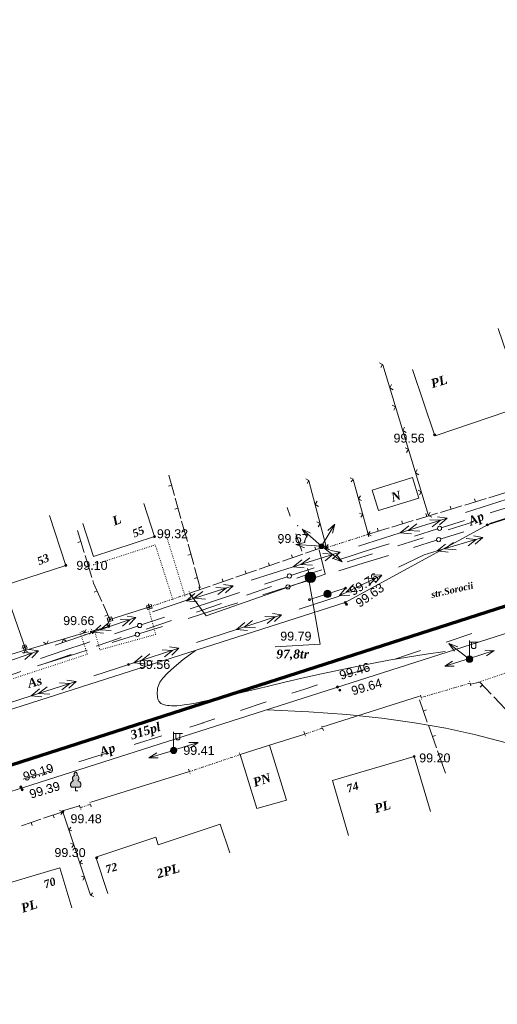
# Model space of a CAD drawing. Header units: millimetres. Extents: x 9396 to 25236, y 15106 to 31102.
# Tile 77 of 256: x 10657 to 10747, y 16595 to 16782. Entities that reach past the tile are written whole.
import ezdxf
from ezdxf.enums import TextEntityAlignment as Align

# ---------------------------------------------------------------- set-up
doc = ezdxf.new("R2010")
doc.units = ezdxf.units.MM
for name, pattern in [('DIVIDE', [1.25, 0.5, -0.25, 0, -0.25, 0, -0.25]), ('DOT', [0.25, 0, -0.25]), ('HIDDEN', [0.375, 0.25, -0.125])]:
    doc.linetypes.add(name, pattern=pattern)
for name, color, linetype, lineweight, true_color in [('1001010', 7, 'Continuous', 9, 0x000000), ('10010110', 7, 'Continuous', 20, 0xa25100), ('1060000', 7, 'Continuous', 9, 0x000000), ('1070000', 7, 'DOT', 9, 0x000000), ('2030003', 7, 'Continuous', 9, 0x000000), ('2030012', 7, 'Continuous', 9, 0x000000), ('2030023', 7, 'Continuous', 9, 0x000000), ('21100200', 7, 'HIDDEN', 0, 0x800080), ('3000105', 7, 'DIVIDE', 9, 0x000000), ('3000113', 7, 'Continuous', 9, 0x000000), ('3000130', 7, 'Continuous', 9, 0x000000), ('3000220', 7, 'Continuous', 9, 0x000000), ('3000260', 7, 'Continuous', 9, 0x000000), ('4000210', 7, 'Continuous', 9, 0x000000), ('5010210', 7, 'Continuous', 20, 0x008000), ('5010420', 7, 'Continuous', 9, 0x000000), ('6011210', 1, 'Continuous', 9, 0xff0000), ('6011300', 1, 'Continuous', 20, 0xff0000), ('9010110', 7, 'Continuous', 9, 0x000000), ('9010120', 7, 'Continuous', 20, 0x000000)]:
    doc.layers.add(name, color=color, linetype=linetype, lineweight=lineweight, true_color=true_color)
doc.layers.add('Канализация', color=1, linetype='Continuous', lineweight=70)
doc.styles.add('1', font='timesbi.ttf', dxfattribs={"height": 0.00127})
doc.styles.add('10', font='timesbi.ttf', dxfattribs={"height": 0.001481})
doc.styles.add('12', font='timesbi.ttf', dxfattribs={"height": 0.001693})
doc.styles.add('2', font='timesbi.ttf', dxfattribs={"height": 0.001693})
doc.styles.add('3', font='timesbi.ttf', dxfattribs={"height": 0.001693})
doc.styles.add('9', font='timesbi.ttf', dxfattribs={"height": 0.001693})
doc.styles.add('F2', font='arial.ttf', dxfattribs={"height": 0.001693})

# ---------------------------------------------------------------- blocks, each defined once
blk = doc.blocks.new('SYMBOL21100200')
at = {"true_color": 0x800080}
h = blk.add_hatch(color=216, dxfattribs=at)
edge = h.paths.add_edge_path()
edge.add_arc((0, 0), 0.1, 0, 360)
at = {"color": 216, "linetype": 'Continuous', "lineweight": 0, "true_color": 0x800080}
blk.add_circle((0, 0), 0.1, dxfattribs=at)
blk = doc.blocks.new('SYMBOL2030003')
at = {"true_color": 0xffffff}
h = blk.add_hatch(color=7, dxfattribs=at)
edge = h.paths.add_edge_path()
edge.add_arc((0, 0), 0.3, 0, 360)
at = {"true_color": 0x000000}
h = blk.add_hatch(color=18, dxfattribs=at)
edge = h.paths.add_edge_path()
edge.add_arc((0, 0), 0.1, 0, 360)
at = {"color": 18, "linetype": 'Continuous', "lineweight": 0, "true_color": 0x000000, "flags": 128}
for points in [[(0, 0.3), (0, 1.75)], [(0, 1.6), (0.85, 1.6)], [(0.2, 1.6), (0.2, 1.1), (0.3, 1), (0.5, 1), (0.6, 1.1), (0.6, 1.6)]]:
    blk.add_lwpolyline(points, dxfattribs=at)
at = {"color": 18, "linetype": 'Continuous', "lineweight": 0, "true_color": 0x000000}
for radius in [0.3, 0.1]:
    blk.add_circle((0, 0), radius, dxfattribs=at)
blk = doc.blocks.new('SYMBOL4000210')
at = {"true_color": 0xffffff}
blk.add_hatch(color=7, dxfattribs=at).paths.add_polyline_path([(0.05, 1.75), (-0.05, 1.75), (-0.15, 1.65), (-0.15, 1.55), (-0.1, 1.45), (-0.15, 1.45), (-0.25, 1.35), (-0.3, 1.25), (-0.3, 1.1), (-0.25, 1), (-0.2, 0.95), (-0.3, 0.9), (-0.35, 0.85), (-0.4, 0.8), (-0.5, 0.65), (-0.5, 0.5), (-0.4, 0.35), (-0.3, 0.35), (-0.1, 0.35), (0, 0.35), (0.15, 0.35), (0.4, 0.35), (0.45, 0.4), (0.5, 0.5), (0.5, 0.7), (0.4, 0.85), (0.2, 0.95), (0.25, 1), (0.3, 1.1), (0.3, 1.3), (0.25, 1.4), (0.1, 1.45), (0.15, 1.55), (0.15, 1.65)])
at = {"color": 18, "linetype": 'Continuous', "lineweight": 0, "true_color": 0x000000, "flags": 128}
blk.add_lwpolyline([(0.05, 1.75), (-0.05, 1.75), (-0.15, 1.65), (-0.15, 1.55), (-0.1, 1.45), (-0.15, 1.45), (-0.25, 1.35), (-0.3, 1.25), (-0.3, 1.1), (-0.25, 1), (-0.2, 0.95), (-0.3, 0.9), (-0.35, 0.85), (-0.4, 0.8), (-0.5, 0.65), (-0.5, 0.5), (-0.4, 0.35), (-0.3, 0.35), (-0.1, 0.35), (0, 0.35), (0.15, 0.35), (0.4, 0.35), (0.45, 0.4), (0.5, 0.5), (0.5, 0.7), (0.4, 0.85), (0.2, 0.95), (0.25, 1), (0.3, 1.1), (0.3, 1.3), (0.25, 1.4), (0.1, 1.45), (0.15, 1.55), (0.15, 1.65), (0.05, 1.75)], close=True, dxfattribs=at)
blk.add_lwpolyline([(0, 0.35), (0, 0), (0.2, 0)], dxfattribs=at)
blk = doc.blocks.new('SYMBOL2030012')
at = {"true_color": 0xffffff}
h = blk.add_hatch(color=7, dxfattribs=at)
edge = h.paths.add_edge_path()
edge.add_arc((0, 0), 0.225, 0, 360)
at = {"true_color": 0x000000}
h = blk.add_hatch(color=18, dxfattribs=at)
edge = h.paths.add_edge_path()
edge.add_arc((0, 0), 0.05, 0, 360)
at = {"color": 18, "linetype": 'Continuous', "lineweight": 0, "true_color": 0x000000}
for radius in [0.225, 0.05]:
    blk.add_circle((0, 0), radius, dxfattribs=at)
blk = doc.blocks.new('SYMBOL5010420')
at = {"true_color": 0xffffff}
h = blk.add_hatch(color=7, dxfattribs=at)
edge = h.paths.add_edge_path()
edge.add_arc((0, 0), 0.5, 0, 360)
at = {"color": 18, "linetype": 'Continuous', "lineweight": 9, "true_color": 0x000000, "flags": 128}
blk.add_lwpolyline([(-0.5, 0), (0.5, 0)], dxfattribs=at)
at = {"color": 18, "linetype": 'Continuous', "lineweight": 9, "true_color": 0x000000}
blk.add_circle((0, 0), 0.5, dxfattribs=at)
blk = doc.blocks.new('SYMBOL2030023')
at = {"true_color": 0xffffff}
h = blk.add_hatch(color=7, dxfattribs=at)
edge = h.paths.add_edge_path()
edge.add_arc((0, 0), 0.35, 0, 360)
at = {"color": 18, "linetype": 'Continuous', "lineweight": 0, "true_color": 0x000000}
blk.add_circle((0, 0), 0.35, dxfattribs=at)

msp = doc.modelspace()

# ---------------------------------------------------------------- linework, layer by layer
at = {"layer": '1001010', "color": 253}
for p, q in [((10731.43, 16715.32, 115.76), (10735.6, 16702.97, 115.76)), ((10670.98, 16679.97, 135.92), (10668.96, 16686.21, 157.92)), ((10707.52, 16633.83, 166.64), (10704.28, 16644.23, 166.64)), ((10719.29, 16627.13, 132.89), (10716.25, 16637.54, 132.89)), ((10666.87, 16613.45, 180.29), (10664.6, 16621.01, 180.29))]:
    msp.add_line(p, q, dxfattribs=at)
for points in [[(10735.67, 16702.77, 114.4), (10752.64, 16708.5, 153.92), (10747.63, 16723.09, 108.54)], [(10731.39, 16694.87, 153.08), (10723.73, 16692.53, 181.11), (10724.93, 16688.62, 181.11)], [(10724.93, 16688.62, 181.11), (10732.58, 16690.97, 168.35), (10731.39, 16694.87, 153.08)], [(10680.51, 16689.95, 125.08), (10682.53, 16683.71, 135.92), (10670.98, 16679.97, 135.92)], [(10639.4, 16669.74, 183.13), (10665.71, 16678.26, 135.92), (10662.64, 16687.73, 135.92)], [(10704.28, 16644.23, 166.64), (10698.73, 16642.44, 167.32), (10701.91, 16632.21, 166.64), (10707.52, 16633.83, 166.64)], [(10716.25, 16637.54, 132.89), (10731.73, 16642.07, 138.08), (10734.78, 16631.65, 148.22)], [(10696.81, 16623.83, 150.6), (10694.99, 16629.29, 150.6), (10683.23, 16625.38, 150.6), (10682.76, 16626.78, 150.6), (10671.39, 16622.99, 150.6), (10673.67, 16616.13, 150.6)], [(10664.6, 16621.01, 180.29), (10650.34, 16616.75, 180.29), (10652.61, 16609.18, 180.29)]]:
    msp.add_polyline3d(points, dxfattribs=at)
at = {"layer": '10010110'}
for points in [[(10737.57, 16661.95, 117.73), (10734.01, 16661.46, 132.02), (10730.44, 16660.9, 142.59), (10726.89, 16660.29, 149.92), (10723.37, 16659.63, 154.51), (10719.92, 16658.95, 156.84), (10716.55, 16658.24, 157.41), (10713.29, 16657.53, 156.7), (10710.17, 16656.82, 155.21), (10707.19, 16656.13, 153.34), (10704.39, 16655.47, 151.19), (10701.76, 16654.84, 148.79), (10699.31, 16654.26, 146.14), (10697.07, 16653.72, 143.27), (10695.03, 16653.23, 140.2), (10693.21, 16652.81, 136.93), (10691.62, 16652.46, 133.5), (10690.26, 16652.19, 129.92), (10689.12, 16651.98, 126.24), (10688.17, 16651.84, 122.53), (10687.37, 16651.75, 118.85), (10686.72, 16651.7, 115.24), (10686.18, 16651.68, 111.78), (10685.73, 16651.69, 108.51), (10685.34, 16651.72, 105.5), (10685, 16651.76, 102.79), (10684.68, 16651.8, 100.4), (10684.41, 16651.86, 98.34), (10684.16, 16651.93, 96.6), (10683.94, 16652.02, 95.18), (10683.75, 16652.13, 94.1), (10683.59, 16652.26, 93.35), (10683.45, 16652.41, 92.94), (10683.33, 16652.58, 92.86), (10683.23, 16652.78, 93.09), (10683.16, 16653.01, 93.58), (10683.1, 16653.26, 94.31), (10683.06, 16653.55, 95.23), (10683.05, 16653.86, 96.32), (10683.05, 16654.21, 97.53), (10683.06, 16654.6, 98.83), (10683.11, 16655.03, 100.33), (10683.25, 16655.53, 102.69), (10683.56, 16656.14, 106.73), (10684.11, 16656.9, 113.25), (10684.98, 16657.84, 123.08), (10686.25, 16659.01, 137.02), (10687.98, 16660.44, 155.88), (10690.26, 16662.16, 180.47)], [(10754.6, 16643.03, 174.84), (10748.97, 16644.72, 172.12), (10743.38, 16646.18, 170.35), (10737.7, 16647.43, 169.21), (10731.81, 16648.47, 168.38), (10725.6, 16649.33, 167.55), (10718.95, 16650.02, 166.38), (10711.74, 16650.56, 164.56), (10703.86, 16650.94, 161.76)]]:
    msp.add_polyline3d(points, dxfattribs=at)
at = {"layer": '1060000', "color": 253}
for p, q in [((10657.72, 16636.24, 198.08), (10769.24, 16671.85, 198.08)), ((10718.66, 16671.24, 197.05), (10644.4, 16647.5, 199.26)), ((10578.99, 16611.08, 188.2), (10657.72, 16636.24, 198.08))]:
    msp.add_line(p, q, dxfattribs=at)
for points in [[(10718.66, 16671.24, 199.52), (10745.58, 16685.92, 201.8), (10774.39, 16695, 201.48), (10786, 16696.36, 199.98), (10802.93, 16698, 200.8)], [(10713.74, 16681.18, 199.4), (10714.84, 16676.61, 197.75), (10692.31, 16668.74, 184.64), (10689.18, 16672.98, 179.46)], [(10711.75, 16675.53, 195.96), (10713.92, 16663.33, 170.01), (10705.37, 16662.83, 127.6)]]:
    msp.add_polyline3d(points, dxfattribs=at)
at = {"layer": '1070000', "color": 253}
for p, q in [((10688.29, 16672.46, 160.76), (10684.55, 16684.6, 130.47)), ((10743.51, 16656.01, 173.44), (10772.57, 16665.83, 199.38))]:
    msp.add_line(p, q, dxfattribs=at)
for points in [[(10685.99, 16671.82, 147.68), (10682.66, 16682.14, 139.23), (10670.66, 16678.27, 141.2)], [(10671.14, 16665.96, 167.78), (10672.17, 16662.26, 182.8), (10682.75, 16665.19, 182.8), (10681.35, 16670.26, 182.8)], [(10668.42, 16665.56, 192.55), (10669.8, 16661.44, 191.2), (10643.84, 16652.92, 173.05), (10640.16, 16656.44, 173.05)]]:
    msp.add_polyline3d(points, dxfattribs=at)
at = {"layer": '3000105', "color": 253}
for p, q in [((10723.15, 16683.66, 200.16), (10722.81, 16684.71, 200.16)), ((10715.08, 16681.6, 199.34), (10723, 16684.14, 200.98)), ((10714.93, 16682.07, 200.16), (10715.26, 16681.03, 200.16)), ((10689.34, 16672.51, 166.61), (10688.99, 16673.55, 166.61)), ((10681.53, 16670.38, 166.33), (10689.18, 16672.98, 166.88)), ((10681.37, 16670.85, 166.61), (10681.73, 16669.81, 166.61)), ((10669.15, 16665.96, 167.22), (10669.42, 16664.9, 167.22)), ((10670.75, 16665.33, 167.22), (10670.48, 16666.4, 167.22)), ((10669.27, 16665.48, 174.23), (10670.63, 16665.82, 160.21)), ((10742.3, 16655.95, 200.16), (10733.04, 16653.24, 168.08)), ((10742.44, 16655.47, 184.12), (10742.13, 16656.53, 184.12)), ((10732.9, 16653.72, 184.12), (10733.21, 16652.66, 184.12)), ((10711.01, 16646.31, 168.56), (10714.37, 16647.47, 168.56)), ((10714.53, 16647, 168.56), (10714.17, 16648.04, 168.56)), ((10710.84, 16646.78, 168.56), (10711.2, 16645.74, 168.56)), ((10698.73, 16642.44, 167.32), (10689.14, 16639.21, 168.55)), ((10698.89, 16641.96, 167.94), (10698.54, 16643, 167.94)), ((10688.98, 16639.68, 167.94), (10689.34, 16638.64, 167.94)), ((10668.31, 16632.86, 156.53), (10668.65, 16631.82, 156.53)), ((10668.46, 16632.39, 156.53), (10670.39, 16633.02, 156.53)), ((10670.55, 16632.54, 156.53), (10670.21, 16633.59, 156.53))]:
    msp.add_line(p, q, dxfattribs=at)
at = {"layer": '3000113', "color": 253}
for p, q in [((10732.7, 16653.49, 168.08), (10714.2, 16647.64, 168.08)), ((10711.01, 16646.31, 168.56), (10704.28, 16644.23, 166.64)), ((10689.14, 16639.21, 50.18), (10670.47, 16633.44, 166.98)), ((10668.28, 16632.72, 189.72), (10665.09, 16631.82, 108.58))]:
    msp.add_line(p, q, dxfattribs=at)
at = {"layer": '3000130', "color": 253}
for p, q in [((10674.06, 16668.04, 173.95), (10681.81, 16670.46, 160.89)), ((10681.37, 16670.96, 167.42), (10681.45, 16670.72, 167.42)), ((10673.88, 16668.61, 167.42), (10673.95, 16668.37, 167.42)), ((10657.38, 16662.59, 173.05), (10657.62, 16662.67, 173.05))]:
    msp.add_line(p, q, dxfattribs=at)
msp.add_polyline3d([(10641.01, 16656.95, 173.05), (10658.13, 16662.26, 173.05), (10653.91, 16674.43, 173.05)], dxfattribs=at)
for points in [[(10681.22, 16669.92, 167.42), (10682.09, 16670.19, 167.42), (10681.89, 16670.86, 167.42), (10681.01, 16670.59, 167.42), (10681.22, 16669.92, 167.42)], [(10681.55, 16670.27, 167.42), (10681.61, 16670.29, 167.42), (10681.65, 16670.33, 167.42), (10681.67, 16670.39, 167.42), (10681.65, 16670.45, 167.42), (10681.61, 16670.49, 167.42), (10681.55, 16670.51, 167.42), (10681.49, 16670.49, 167.42), (10681.45, 16670.45, 167.42), (10681.44, 16670.39, 167.42), (10681.45, 16670.33, 167.42), (10681.49, 16670.29, 167.42), (10681.55, 16670.27, 167.42)], [(10673.72, 16667.57, 167.42), (10674.6, 16667.84, 167.42), (10674.39, 16668.51, 167.42), (10673.52, 16668.24, 167.42), (10673.72, 16667.57, 167.42)], [(10674.06, 16667.92, 167.42), (10674.12, 16667.94, 167.42), (10674.16, 16667.98, 167.42), (10674.17, 16668.04, 167.42), (10674.16, 16668.1, 167.42), (10674.12, 16668.14, 167.42), (10674.06, 16668.16, 167.42), (10674, 16668.14, 167.42), (10673.96, 16668.1, 167.42), (10673.94, 16668.04, 167.42), (10673.96, 16667.98, 167.42), (10674, 16667.94, 167.42), (10674.06, 16667.92, 167.42)], [(10658.4, 16662.56, 173.05), (10658.16, 16663.24, 173.05), (10657.5, 16663.01, 173.05), (10657.74, 16662.33, 173.05), (10658.4, 16662.56, 173.05)], [(10657.95, 16662.68, 173.05), (10658, 16662.7, 173.05), (10658.04, 16662.73, 173.05), (10658.05, 16662.78, 173.05), (10658.04, 16662.83, 173.05), (10658, 16662.87, 173.05), (10657.95, 16662.88, 173.05), (10657.9, 16662.87, 173.05), (10657.86, 16662.83, 173.05), (10657.85, 16662.78, 173.05), (10657.86, 16662.73, 173.05), (10657.9, 16662.7, 173.05), (10657.95, 16662.68, 173.05)]]:
    msp.add_polyline3d(points, close=True, dxfattribs=at)
at = {"layer": '3000220', "color": 253}
for p, q in [((10686.29, 16691.52, 155.15), (10685.21, 16695.36, 155.15)), ((10685.75, 16693.44, 155.15), (10685.17, 16693.28, 155.15)), ((10745.89, 16691.07, 193.82), (10749.93, 16692.29, 193.82)), ((10687.51, 16687.15, 155.15), (10686.43, 16690.99, 155.15)), ((10741.29, 16689.68, 193.82), (10745.34, 16690.9, 193.82)), ((10743.31, 16690.29, 193.82), (10743.14, 16690.86, 193.82)), ((10686.97, 16689.07, 155.15), (10686.4, 16688.91, 155.15)), ((10736.69, 16688.29, 193.82), (10740.74, 16689.51, 193.82)), ((10738.71, 16688.9, 193.82), (10738.54, 16689.47, 193.82)), ((10688.74, 16682.78, 155.15), (10687.66, 16686.62, 155.15)), ((10727.5, 16685.5, 193.82), (10731.54, 16686.73, 193.82)), ((10729.52, 16686.12, 193.82), (10729.35, 16686.69, 193.82)), ((10732.09, 16686.9, 193.82), (10736.14, 16688.12, 193.82)), ((10734.12, 16687.51, 193.82), (10733.94, 16688.08, 193.82)), ((10669.22, 16680.69, 160.89), (10667.96, 16684.84, 160.89)), ((10688.2, 16684.7, 155.15), (10687.62, 16684.54, 155.15)), ((10722.9, 16684.11, 193.82), (10726.95, 16685.34, 193.82)), ((10724.92, 16684.73, 193.82), (10724.75, 16685.3, 193.82)), ((10668.59, 16682.76, 160.89), (10668.02, 16682.59, 160.89)), ((10689.97, 16678.41, 155.15), (10688.89, 16682.25, 155.15)), ((10711.14, 16680.56, 182.3), (10715, 16681.9, 182.3)), ((10713.07, 16681.23, 182.3), (10712.87, 16681.8, 182.3)), ((10670.64, 16675.98, 160.89), (10669.39, 16680.12, 160.89)), ((10689.43, 16680.33, 155.15), (10688.85, 16680.17, 155.15)), ((10706.75, 16679.05, 182.3), (10710.61, 16680.38, 182.3)), ((10708.68, 16679.71, 182.3), (10708.48, 16680.28, 182.3)), ((10670.01, 16678.05, 160.89), (10669.44, 16677.88, 160.89)), ((10691.19, 16674.04, 155.15), (10690.11, 16677.88, 155.15)), ((10697.96, 16676.02, 182.3), (10701.83, 16677.35, 182.3)), ((10699.9, 16676.68, 182.3), (10699.7, 16677.25, 182.3)), ((10702.36, 16677.53, 182.3), (10706.22, 16678.86, 182.3)), ((10704.29, 16678.2, 182.3), (10704.09, 16678.76, 182.3)), ((10690.65, 16675.96, 155.15), (10690.08, 16675.8, 155.15)), ((10693.57, 16674.5, 182.3), (10697.44, 16675.83, 182.3)), ((10695.51, 16675.17, 182.3), (10695.31, 16675.73, 182.3)), ((10671.64, 16673.41, 160.89), (10671.09, 16673.16, 160.89)), ((10689.18, 16672.98, 182.3), (10693.05, 16674.32, 182.3)), ((10691.11, 16673.65, 182.3), (10690.92, 16674.22, 182.3)), ((10673.66, 16668.92, 160.89), (10673.11, 16668.67, 160.89)), ((10744.65, 16655.64, 168.08), (10744.21, 16655.23, 168.08)), ((10750.15, 16649.82, 168.08), (10746.79, 16653.38, 168.08)), ((10732.71, 16652.81, 168.08), (10734.21, 16648.56, 168.08)), ((10733.46, 16650.69, 168.08), (10734.03, 16650.89, 168.08)), ((10734.42, 16647.98, 168.08), (10735.92, 16643.73, 168.08)), ((10735.17, 16645.85, 168.08), (10735.74, 16646.05, 168.08)), ((10736.13, 16643.15, 168.08), (10737.63, 16638.9, 168.08)), ((10736.88, 16641.02, 168.08), (10737.44, 16641.22, 168.08)), ((10665.13, 16631.62, 180.29), (10661.48, 16630.39, 180.29)), ((10663.31, 16631, 180.29), (10663.5, 16630.44, 180.29)), ((10660.98, 16630.22, 180.29), (10657.32, 16628.98, 180.29)), ((10659.15, 16629.6, 180.29), (10659.34, 16629.03, 180.29))]:
    msp.add_line(p, q, dxfattribs=at)
for points in [[(10672.53, 16671.43, 160.89), (10670.97, 16674.89, 160.89), (10670.81, 16675.41, 160.89)], [(10673.6, 16666.93, 160.89), (10674.06, 16668.04, 160.89), (10672.77, 16670.89, 160.89)], [(10746.33, 16653.86, 168.08), (10744.16, 16656.16, 168.08), (10742.47, 16655.79, 168.08)]]:
    msp.add_polyline3d(points, dxfattribs=at)
at = {"layer": '3000260', "color": 253}
for p, q in [((10734.42, 16687.71, 69.78), (10725.76, 16716.25, 69.78)), ((10715.08, 16681.6, 199.34), (10711.79, 16694.28, 129.44)), ((10723, 16684.14, 200.98), (10720.17, 16694.53, 163.3)), ((10673.88, 16666.72, 160.21), (10670.63, 16665.82, 160.21)), ((10669.27, 16665.48, 160.21), (10658.11, 16662.18, 160.21)), ((10665.14, 16631.62, 157.32), (10670.42, 16615.81, 198.6))]:
    msp.add_line(p, q, dxfattribs=at)
for points in [[(10725.41, 16715.7, 69.78), (10725.74, 16716.31, 69.78), (10725.13, 16716.61, 69.78)], [(10727.73, 16711.47, 69.78), (10727.1, 16711.84, 69.78), (10727.43, 16712.48, 69.78)], [(10727.84, 16707.67, 69.78), (10728.18, 16708.27, 69.78), (10727.57, 16708.57, 69.78)], [(10730.17, 16703.43, 69.78), (10729.54, 16703.8, 69.78), (10729.87, 16704.44, 69.78)], [(10730.28, 16699.63, 69.78), (10730.62, 16700.24, 69.78), (10730.01, 16700.53, 69.78)], [(10732.61, 16695.4, 69.78), (10731.98, 16695.76, 69.78), (10732.31, 16696.4, 69.78)], [(10711.42, 16693.74, 164.39), (10711.78, 16694.33, 164.39), (10711.18, 16694.66, 164.39)], [(10719.77, 16694.08, 182.14), (10720.15, 16694.6, 182.14), (10719.56, 16694.84, 182.14)], [(10732.72, 16691.59, 69.78), (10733.06, 16692.2, 69.78), (10732.45, 16692.49, 69.78)], [(10713.58, 16689.39, 164.39), (10712.96, 16689.79, 164.39), (10713.31, 16690.41, 164.39)], [(10721.76, 16690.57, 182.14), (10721.16, 16690.86, 182.14), (10721.53, 16691.41, 182.14)], [(10735.05, 16687.36, 69.78), (10734.42, 16687.73, 69.78), (10734.75, 16688.36, 69.78)], [(10713.53, 16685.56, 164.39), (10713.9, 16686.16, 164.39), (10713.3, 16686.48, 164.39)], [(10721.6, 16687.37, 182.14), (10721.98, 16687.88, 182.14), (10721.39, 16688.12, 182.14)], [(10723.59, 16683.85, 182.14), (10722.99, 16684.15, 182.14), (10723.37, 16684.69, 182.14)], [(10715.69, 16681.22, 164.39), (10715.07, 16681.61, 164.39), (10715.43, 16682.24, 164.39)], [(10669.58, 16666.09, 160.21), (10669.26, 16665.48, 160.21), (10668.68, 16665.83, 160.21)], [(10674.12, 16667.31, 160.21), (10673.87, 16666.72, 160.21), (10673.36, 16667.1, 160.21)], [(10665.81, 16663.94, 160.21), (10665.25, 16664.29, 160.21), (10665, 16663.7, 160.21)], [(10670.97, 16665.4, 160.21), (10670.49, 16665.79, 160.21), (10670.29, 16665.21, 160.21)], [(10662.37, 16663.97, 160.21), (10662.05, 16663.35, 160.21), (10661.47, 16663.7, 160.21)], [(10658.6, 16661.81, 160.21), (10658.04, 16662.17, 160.21), (10657.79, 16661.57, 160.21)], [(10664.53, 16631.85, 177.96), (10665.14, 16631.61, 177.96), (10664.79, 16631.08, 177.96)], [(10666.64, 16628.68, 177.96), (10666.29, 16628.16, 177.96), (10666.88, 16627.98, 177.96)], [(10666.6, 16625.65, 177.96), (10667.21, 16625.41, 177.96), (10666.86, 16624.87, 177.96)], [(10668.72, 16622.48, 177.96), (10668.36, 16621.96, 177.96), (10668.95, 16621.78, 177.96)], [(10668.68, 16619.45, 177.96), (10669.28, 16619.21, 177.96), (10668.93, 16618.67, 177.96)], [(10670.79, 16616.27, 177.96), (10670.43, 16615.76, 177.96), (10671.02, 16615.57, 177.96)]]:
    msp.add_polyline3d(points, dxfattribs=at)
at = {"layer": '5010210'}
for p, q in [((10707.66, 16689.22, 171.61), (10708.21, 16687.57, 171.61)), ((10738.18, 16684.98, 139.36), (10742.97, 16686.49, 139.36)), ((10710.41, 16680.96, 171.61), (10709.31, 16684.26, 171.61)), ((10733.39, 16683.46, 139.36), (10731, 16682.71, 139.36)), ((10731, 16682.71, 139.36), (10728.6, 16681.95, 139.36)), ((10719.02, 16678.92, 139.36), (10723.81, 16680.44, 139.36)), ((10711.51, 16677.65, 171.61), (10712.06, 16676, 171.61)), ((10714.23, 16677.41, 139.36), (10711.84, 16676.65, 139.36)), ((10711.84, 16676.65, 142.96), (10709.46, 16675.85, 142.96)), ((10699.96, 16672.63, 142.96), (10704.71, 16674.24, 142.96)), ((10692.84, 16670.21, 142.96), (10690.46, 16669.41, 142.96)), ((10695.21, 16671.02, 142.96), (10692.84, 16670.21, 142.96)), ((10680.96, 16666.19, 142.96), (10685.71, 16667.8, 142.96)), ((10676.21, 16664.58, 142.96), (10673.84, 16663.77, 142.96)), ((10742.66, 16665.36, 170.82), (10737.79, 16663.74, 170.82)), ((10673.84, 16663.77, 142.96), (10671.46, 16662.97, 142.96)), ((10661.96, 16659.75, 142.96), (10666.71, 16661.36, 142.96)), ((10728.04, 16660.51, 170.82), (10730.48, 16661.32, 170.82)), ((10730.48, 16661.32, 170.82), (10732.92, 16662.13, 170.82)), ((10723.17, 16658.89, 170.82), (10718.3, 16657.28, 170.82)), ((10657.21, 16658.14, 142.96), (10654.83, 16657.33, 142.96)), ((10708.56, 16654.04, 170.82), (10710.99, 16654.85, 170.82)), ((10710.99, 16654.85, 170.82), (10713.43, 16655.66, 170.82)), ((10703.69, 16652.42, 170.82), (10698.81, 16650.81, 170.82)), ((10691.51, 16648.38, 170.82), (10693.94, 16649.19, 170.82)), ((10691.82, 16648.48, 190.67), (10689.19, 16647.65, 190.67)), ((10678.68, 16644.36, 190.67), (10683.94, 16646.01, 190.67)), ((10670.8, 16641.89, 190.67), (10668.17, 16641.06, 190.67)), ((10673.43, 16642.71, 190.67), (10670.8, 16641.89, 190.67)), ((10657.66, 16637.77, 190.67), (10662.92, 16639.42, 190.67))]:
    msp.add_line(p, q, dxfattribs=at)
at = {"layer": '6011210'}
for p, q in [((10714.16, 16681.88, 182.24), (10710.47, 16685.1, 182.24)), ((10714.16, 16681.88, 192.32), (10716.67, 16686.08, 192.32)), ((10714.16, 16681.88, 181.04), (10709.27, 16682.23, 181.04)), ((10714.16, 16681.88, 183.77), (10718.06, 16678.91, 183.77)), ((10742.21, 16660.51, 183.77), (10738.31, 16663.48, 183.77)), ((10742.21, 16660.6, 100.74), (10737.53, 16659.15, 100.74)), ((10742.21, 16660.6, 100.74), (10746.86, 16662.14, 100.74)), ((10686.11, 16643.29, 100.74), (10690.79, 16644.73, 100.74)), ((10686.15, 16643.23, 173.42), (10681.47, 16641.8, 173.42))]:
    msp.add_line(p, q, dxfattribs=at)
for points in [[(10711.42, 16683.6, 182.24), (10710.47, 16685.1, 182.24), (10710.47, 16685.1, 182.24), (10712.08, 16684.36, 182.24)], [(10715.37, 16684.88, 192.32), (10716.67, 16686.08, 192.32), (10716.67, 16686.08, 192.32), (10716.23, 16684.37, 192.32)], [(10710.93, 16681.61, 181.04), (10709.27, 16682.23, 181.04), (10709.27, 16682.23, 181.04), (10711, 16682.61, 181.04)], [(10717.01, 16680.34, 183.77), (10718.06, 16678.91, 183.77), (10718.06, 16678.91, 183.77), (10716.4, 16679.54, 183.77)], [(10739.36, 16662.05, 183.77), (10738.31, 16663.48, 183.77), (10738.31, 16663.48, 183.77), (10739.97, 16662.85, 183.77)], [(10745.09, 16662.08, 100.74), (10746.86, 16662.14, 100.74), (10746.86, 16662.14, 100.74), (10745.41, 16661.13, 100.74)], [(10739.3, 16659.17, 100.74), (10737.53, 16659.15, 100.74), (10737.53, 16659.15, 100.74), (10739.01, 16660.13, 100.74)], [(10689.02, 16644.71, 100.74), (10690.79, 16644.73, 100.74), (10690.79, 16644.73, 100.74), (10689.31, 16643.75, 100.74)], [(10683.24, 16641.82, 173.42), (10681.47, 16641.8, 173.42), (10681.47, 16641.8, 173.42), (10682.95, 16642.77, 173.42)]]:
    msp.add_polyline3d(points, dxfattribs=at)
for p in [(10709.67, 16685.79, 182.24), (10706.43, 16682.44, 181.04)]:
    msp.add_point(p, dxfattribs=at)
at = {"layer": '6011300'}
for p, q in [((10741.44, 16688.3, 176.05), (10749.35, 16690.8, 176.05)), ((10729.07, 16684.39, 176.05), (10737.97, 16687.21, 176.05)), ((10729.07, 16684.39, 176.05), (10730.71, 16685.75, 176.05)), ((10721.15, 16681.89, 176.05), (10729.07, 16684.39, 176.05)), ((10729.07, 16684.39, 176.05), (10731.19, 16684.22, 176.05)), ((10736.09, 16680.99, 115.51), (10744.7, 16683.53, 115.51)), ((10736.09, 16680.99, 115.51), (10737.68, 16682.3, 115.51)), ((10736.09, 16680.99, 115.51), (10738.13, 16680.76, 115.51)), ((10708.78, 16677.98, 176.05), (10717.69, 16680.79, 176.05)), ((10708.78, 16677.98, 176.05), (10710.42, 16679.33, 176.05)), ((10700.86, 16675.47, 176.05), (10708.78, 16677.98, 176.05)), ((10708.78, 16677.98, 176.05), (10710.9, 16677.81, 176.05)), ((10717.5, 16672.52, 115.51), (10725.59, 16676.41, 115.51)), ((10688.49, 16671.56, 176.05), (10697.4, 16674.38, 176.05)), ((10717.5, 16672.52, 115.51), (10718.86, 16674.06, 115.51)), ((10682.17, 16669.44, 150.52), (10689.39, 16671.9, 150.52)), ((10688.49, 16671.56, 176.05), (10690.13, 16672.92, 176.05)), ((10688.49, 16671.56, 176.05), (10690.61, 16671.39, 176.05)), ((10709.93, 16669.98, 115.51), (10717.53, 16672.45, 115.51)), ((10717.5, 16672.52, 115.51), (10719.55, 16672.62, 115.51)), ((10670.89, 16665.6, 150.52), (10679.01, 16668.37, 150.52)), ((10698.07, 16666.12, 115.51), (10706.61, 16668.9, 115.51)), ((10670.89, 16665.6, 150.52), (10672.35, 16666.94, 150.52)), ((10690.48, 16663.65, 115.51), (10698.07, 16666.12, 115.51)), ((10698.07, 16666.12, 115.51), (10699.63, 16667.47, 115.51)), ((10698.07, 16666.12, 115.51), (10700.12, 16665.95, 115.51)), ((10663.68, 16663.14, 150.52), (10670.89, 16665.6, 150.52)), ((10670.89, 16665.6, 150.52), (10672.87, 16665.43, 150.52)), ((10678.62, 16659.79, 115.51), (10687.16, 16662.57, 115.51)), ((10652.4, 16659.3, 150.52), (10660.52, 16662.06, 150.52)), ((10678.62, 16659.79, 115.51), (10680.17, 16661.14, 115.51)), ((10678.62, 16659.79, 115.51), (10680.67, 16659.62, 115.51)), ((10659.14, 16653.55, 115.51), (10667.69, 16656.29, 115.51)), ((10659.14, 16653.55, 115.51), (10660.7, 16654.89, 115.51)), ((10651.54, 16651.11, 115.51), (10659.14, 16653.55, 115.51)), ((10659.14, 16653.55, 115.51), (10661.19, 16653.36, 115.51))]:
    msp.add_line(p, q, dxfattribs=at)
for points in [[(10734.69, 16686.9, 176.05), (10736.69, 16686.8, 176.05), (10735.12, 16685.57, 176.05)], [(10736.15, 16687.47, 176.05), (10737.97, 16687.21, 176.05), (10736.53, 16685.91, 176.05)], [(10730.55, 16684.86, 176.05), (10732.22, 16686.12, 176.05), (10730.55, 16684.86, 176.05), (10732.77, 16684.72, 176.05)], [(10741.54, 16683.33, 115.51), (10743.46, 16683.16, 115.51), (10741.93, 16681.98, 115.51)], [(10742.94, 16683.84, 115.51), (10744.7, 16683.53, 115.51), (10743.3, 16682.28, 115.51)], [(10715.86, 16681.05, 176.05), (10717.69, 16680.79, 176.05), (10716.24, 16679.5, 176.05)], [(10728.74, 16677.92, 115.51), (10733.63, 16680.27, 115.51), (10736.09, 16680.99, 115.51)], [(10737.52, 16681.42, 115.51), (10739.14, 16682.62, 115.51), (10737.52, 16681.42, 115.51), (10739.66, 16681.21, 115.51)], [(10710.26, 16678.45, 176.05), (10711.93, 16679.71, 176.05), (10710.26, 16678.45, 176.05), (10712.48, 16678.31, 176.05)], [(10714.41, 16680.49, 176.05), (10716.4, 16680.39, 176.05), (10714.83, 16679.15, 176.05)], [(10722.5, 16675.7, 115.51), (10724.42, 16675.85, 115.51), (10723.11, 16674.44, 115.51)], [(10723.81, 16676.44, 115.51), (10725.59, 16676.41, 115.51), (10724.41, 16674.95, 115.51)], [(10694.12, 16674.08, 176.05), (10696.11, 16673.97, 176.05), (10694.54, 16672.74, 176.05)], [(10695.57, 16674.64, 176.05), (10697.4, 16674.38, 176.05), (10695.96, 16673.08, 176.05)], [(10718.85, 16673.17, 115.51), (10720.25, 16674.62, 115.51), (10718.85, 16673.17, 115.51), (10720.99, 16673.31, 115.51)], [(10689.98, 16672.03, 176.05), (10691.65, 16673.29, 176.05), (10689.98, 16672.03, 176.05), (10692.2, 16671.89, 176.05)], [(10675.99, 16668.08, 150.52), (10677.84, 16667.97, 150.52), (10676.44, 16666.75, 150.52)], [(10677.31, 16668.63, 150.52), (10679.01, 16668.37, 150.52), (10677.74, 16667.09, 150.52)], [(10699.5, 16666.59, 115.51), (10701.08, 16667.84, 115.51), (10699.5, 16666.59, 115.51), (10701.64, 16666.44, 115.51)], [(10703.45, 16668.61, 115.51), (10705.38, 16668.5, 115.51), (10703.89, 16667.28, 115.51)], [(10704.85, 16669.17, 115.51), (10706.61, 16668.9, 115.51), (10705.25, 16667.62, 115.51)], [(10672.25, 16666.06, 150.52), (10673.74, 16667.31, 150.52), (10672.25, 16666.06, 150.52), (10674.31, 16665.92, 150.52)], [(10658.82, 16662.33, 150.52), (10660.52, 16662.06, 150.52), (10659.25, 16660.78, 150.52)], [(10684, 16662.28, 115.51), (10685.93, 16662.17, 115.51), (10684.43, 16660.95, 115.51)], [(10685.39, 16662.84, 115.51), (10687.16, 16662.57, 115.51), (10685.79, 16661.29, 115.51)], [(10657.5, 16661.77, 150.52), (10659.35, 16661.66, 150.52), (10657.95, 16660.45, 150.52)], [(10680.04, 16660.25, 115.51), (10681.63, 16661.51, 115.51), (10680.04, 16660.25, 115.51), (10682.19, 16660.11, 115.51)], [(10671.02, 16657.35, 115.51), (10677.83, 16659.54, 115.51), (10678.62, 16659.79, 115.51)], [(10660.56, 16654, 115.51), (10662.16, 16655.25, 115.51), (10660.56, 16654, 115.51), (10662.71, 16653.85, 115.51)], [(10664.53, 16656.01, 115.51), (10666.46, 16655.89, 115.51), (10664.96, 16654.68, 115.51)], [(10665.93, 16656.56, 115.51), (10667.69, 16656.29, 115.51), (10666.32, 16655.01, 115.51)]]:
    msp.add_polyline3d(points, dxfattribs=at)
at = {"layer": '9010110', "color": 253}
for p, q in [((10715.3, 16672.86, 200.38), (10718.44, 16673.87, 200.38)), ((10715.3, 16672.86, 127.75), (10712.15, 16671.86, 127.75))]:
    msp.add_line(p, q, dxfattribs=at)
for points in [[(10718.87, 16673.96, 200.38), (10718.85, 16674.04, 200.38), (10718.8, 16674.09, 200.38), (10718.72, 16674.11, 200.38), (10718.65, 16674.09, 200.38), (10718.59, 16674.04, 200.38), (10718.57, 16673.96, 200.38), (10718.59, 16673.89, 200.38), (10718.65, 16673.83, 200.38), (10718.72, 16673.81, 200.38), (10718.8, 16673.83, 200.38), (10718.85, 16673.89, 200.38), (10718.87, 16673.96, 200.38)], [(10712.01, 16671.77, 127.75), (10711.99, 16671.85, 127.75), (10711.94, 16671.9, 127.75), (10711.86, 16671.92, 127.75), (10711.79, 16671.9, 127.75), (10711.73, 16671.85, 127.75), (10711.71, 16671.77, 127.75), (10711.73, 16671.7, 127.75), (10711.79, 16671.64, 127.75), (10711.86, 16671.62, 127.75), (10711.94, 16671.64, 127.75), (10711.99, 16671.7, 127.75), (10712.01, 16671.77, 127.75)]]:
    msp.add_polyline3d(points, close=True, dxfattribs=at)
at = {"layer": '9010120', "color": 253}
for p, q in [((10750.8, 16689.66, 135.92), (10746.13, 16688.23, 135.92)), ((10737, 16685.42, 135.92), (10741.28, 16686.74, 135.92)), ((10750.63, 16687.62, 177.57), (10745.96, 16686.16, 177.57)), ((10731.77, 16683.81, 135.92), (10736.14, 16685.16, 135.92)), ((10736.83, 16683.29, 177.57), (10741.11, 16684.64, 177.57)), ((10731.59, 16681.65, 177.57), (10735.97, 16683.02, 177.57)), ((10727.01, 16682.35, 135.92), (10722.25, 16680.89, 135.92)), ((10726.84, 16680.16, 177.57), (10722.08, 16678.67, 177.57)), ((10708.53, 16676.4, 135.92), (10712.79, 16677.8, 135.92)), ((10722.08, 16678.67, 177.57), (10717.42, 16677.2, 177.57)), ((10703.33, 16674.68, 135.92), (10707.68, 16676.12, 135.92)), ((10703.05, 16672.69, 177.57), (10707.43, 16674.07, 177.57)), ((10693.88, 16671.56, 135.92), (10689.25, 16670.03, 135.92)), ((10698.61, 16673.12, 135.92), (10693.88, 16671.56, 135.92)), ((10693.54, 16669.69, 177.57), (10688.88, 16668.22, 177.57)), ((10698.29, 16671.19, 177.57), (10693.54, 16669.69, 177.57)), ((10680.17, 16667.04, 135.92), (10684.43, 16668.44, 135.92)), ((10674.97, 16665.32, 135.92), (10679.32, 16666.76, 135.92)), ((10679.75, 16665.34, 177.57), (10684.03, 16666.69, 177.57)), ((10674.52, 16663.69, 177.57), (10678.89, 16665.07, 177.57)), ((10665.01, 16660.69, 177.57), (10660.35, 16659.22, 177.57)), ((10665.53, 16662.18, 135.92), (10660.9, 16660.63, 135.92)), ((10669.76, 16662.19, 177.57), (10665.01, 16660.69, 177.57))]:
    msp.add_line(p, q, dxfattribs=at)
for points in [[(10736.52, 16684.87, 135.92), (10736.72, 16684.93, 135.92), (10736.87, 16685.07, 135.92), (10736.92, 16685.27, 135.92), (10736.87, 16685.47, 135.92), (10736.72, 16685.62, 135.92), (10736.52, 16685.67, 135.92), (10736.32, 16685.62, 135.92), (10736.18, 16685.47, 135.92), (10736.12, 16685.27, 135.92), (10736.18, 16685.07, 135.92), (10736.32, 16684.93, 135.92), (10736.52, 16684.87, 135.92)], [(10736.35, 16682.74, 177.57), (10736.55, 16682.8, 177.57), (10736.7, 16682.94, 177.57), (10736.75, 16683.14, 177.57), (10736.7, 16683.34, 177.57), (10736.55, 16683.49, 177.57), (10736.35, 16683.54, 177.57), (10736.15, 16683.49, 177.57), (10736.01, 16683.34, 177.57), (10735.95, 16683.14, 177.57), (10736.01, 16682.94, 177.57), (10736.15, 16682.8, 177.57), (10736.35, 16682.74, 177.57)], [(10708.06, 16675.84, 135.92), (10708.26, 16675.89, 135.92), (10708.41, 16676.04, 135.92), (10708.46, 16676.24, 135.92), (10708.41, 16676.44, 135.92), (10708.26, 16676.59, 135.92), (10708.06, 16676.64, 135.92), (10707.86, 16676.59, 135.92), (10707.71, 16676.44, 135.92), (10707.66, 16676.24, 135.92), (10707.71, 16676.04, 135.92), (10707.86, 16675.89, 135.92), (10708.06, 16675.84, 135.92)], [(10707.81, 16673.79, 177.57), (10708.01, 16673.84, 177.57), (10708.15, 16673.99, 177.57), (10708.21, 16674.19, 177.57), (10708.15, 16674.39, 177.57), (10708.01, 16674.53, 177.57), (10707.81, 16674.59, 177.57), (10707.61, 16674.53, 177.57), (10707.46, 16674.39, 177.57), (10707.41, 16674.19, 177.57), (10707.46, 16673.99, 177.57), (10707.61, 16673.84, 177.57), (10707.81, 16673.79, 177.57)], [(10679.7, 16666.48, 135.92), (10679.9, 16666.53, 135.92), (10680.05, 16666.68, 135.92), (10680.1, 16666.88, 135.92), (10680.05, 16667.08, 135.92), (10679.9, 16667.23, 135.92), (10679.7, 16667.28, 135.92), (10679.5, 16667.23, 135.92), (10679.35, 16667.08, 135.92), (10679.3, 16666.88, 135.92), (10679.35, 16666.68, 135.92), (10679.5, 16666.53, 135.92), (10679.7, 16666.48, 135.92)], [(10679.27, 16664.79, 177.57), (10679.47, 16664.84, 177.57), (10679.62, 16664.99, 177.57), (10679.67, 16665.19, 177.57), (10679.62, 16665.39, 177.57), (10679.47, 16665.53, 177.57), (10679.27, 16665.59, 177.57), (10679.07, 16665.53, 177.57), (10678.93, 16665.39, 177.57), (10678.87, 16665.19, 177.57), (10678.93, 16664.99, 177.57), (10679.07, 16664.84, 177.57), (10679.27, 16664.79, 177.57)]]:
    msp.add_polyline3d(points, close=True, dxfattribs=at)
for points in [[(10722.25, 16680.89, 135.92), (10720.52, 16680.35, 135.92), (10717.61, 16679.39, 135.92)], [(10708.28, 16674.34, 177.57), (10708.8, 16674.5, 177.57), (10712.56, 16675.68, 177.57)], [(10670.25, 16663.76, 135.92), (10669.39, 16663.48, 135.92), (10665.53, 16662.18, 135.92)]]:
    msp.add_polyline3d(points, dxfattribs=at)
at = {"layer": 'Канализация', "elevation": 53}
msp.add_lwpolyline([(12228.43, 17139.82), (12021.44, 17074.81), (11795.93, 17002.9), (11329.52, 16854.74), (11115.67, 16787.38), (10954.57, 16736.61), (10592.24, 16620.2), (10486.13, 16586.85), (10372.91, 16549.13), (10338.97, 16538.59), (10329.35, 16531.16), (10310.18, 16524.96), (10297.32, 16526.92), (10197.76, 16494.35), (10167.88, 16483.3), (10086.56, 16408.9), (10007.55, 16330.7)], dxfattribs=at)

# ---------------------------------------------------------------- block references
at = {"layer": '2030003', "color": 253, "xscale": 2, "yscale": 2, "zscale": 2}
for p in [(10742.21, 16660.51, 166.8), (10686.15, 16643.23, 173.42)]:
    msp.add_blockref('SYMBOL2030003', p, dxfattribs=at)
at = {"layer": '2030012', "color": 253, "xscale": 2, "yscale": 2, "zscale": 2}
msp.add_blockref('SYMBOL2030012', (10714.16, 16681.88, 200.74), dxfattribs=at)
at = {"layer": '2030023', "color": 253, "xscale": 2, "yscale": 2, "zscale": 2}
msp.add_blockref('SYMBOL2030023', (10715.3, 16672.86, 199.7), dxfattribs=at)
at = {"layer": '21100200', "xscale": 2, "yscale": 2, "zscale": 2}
for p in [(10735.6, 16702.97, 199.12), (10745.58, 16685.92, 199.8), (10682.53, 16683.71, 198.64), (10715.08, 16681.6, 199.34), (10665.71, 16678.26, 198.2), (10712.06, 16676, 199.58), (10718.66, 16671.24, 199.52), (10718.89, 16670.9, 199.26), (10673.88, 16666.72, 199.32), (10677.58, 16659.5, 199.12), (10717.19, 16655.23, 198.92), (10717.62, 16654.63, 199.28), (10685.98, 16643.23, 198.82), (10731.73, 16642.07, 198.4), (10657.2, 16636.3, 198.38), (10657.46, 16635.8, 198.78), (10665.14, 16631.62, 198.96), (10671.56, 16622.89, 198.6)]:
    msp.add_blockref('SYMBOL21100200', p, dxfattribs=at)
at = {"layer": '4000210', "color": 253, "xscale": 2, "yscale": 2, "zscale": 2}
msp.add_blockref('SYMBOL4000210', (10667.58, 16635.59, 192.45), dxfattribs=at)
at = {"layer": '5010420', "color": 253, "xscale": 2, "yscale": 2, "zscale": 2}
msp.add_blockref('SYMBOL5010420', (10712.06, 16676, 200.12), dxfattribs=at)

# ---------------------------------------------------------------- texts
at = {"layer": '1001010', "color": 253, "style": '9'}
for s, height, rotation, p in [('PL', 1.693, 17.2, (10734.92, 16712.61, 109.37)), ('N', 1.69, 16.4, (10727.38, 16691.09, 170.74)), ('L', 1.69, 21.8, (10674.62, 16686.56, 139.02)), ('PN', 1.693, 18.5, (10701.24, 16637.1, 166.98)), ('PL', 1.693, 16.2, (10724.21, 16632.16, 137.03)), ('2PL', 1.693, 16.2, (10682.98, 16619.83, 147.56)), ('PL', 1.693, 17.7, (10657.29, 16613.3, 147.55))]:
    msp.add_text(s, height=height, rotation=rotation, dxfattribs=at).set_placement(p, align=Align.MIDDLE_LEFT)
at = {"layer": '1001010', "color": 1, "true_color": 0xff0000, "style": '10'}
for s, rotation, p in [('55', 22.7, (10678.42, 16684.2, 134.2)), ('53', 23.6, (10660.41, 16678.95, 147.54)), ('74', 17.9, (10718.99, 16635.94, 133.65)), ('72', 16, (10673.28, 16620.67, 147.56)), ('70', 19.1, (10661.61, 16617.8, 147.55))]:
    msp.add_text(s, height=1.481, rotation=rotation, dxfattribs=at).set_placement(p, align=Align.MIDDLE_LEFT)
at = {"layer": '1060000', "color": 253, "style": '1'}
msp.add_text('str.Sorocii', height=1.2697, rotation=12.8, dxfattribs=at).set_placement((10734.93, 16672.7, 107.64), align=Align.MIDDLE_LEFT)
at = {"layer": '1070000', "color": 253, "style": '2'}
msp.add_text('As', height=1.693, rotation=14.1, dxfattribs=at).set_placement((10658.52, 16655.88, 147.56), align=Align.MIDDLE_LEFT)
at = {"layer": '21100200', "color": 253, "style": 'F2'}
for s, p in [('99.56', (10727.8, 16702.35, 122.5)), ('99.32', (10682.97, 16684.25, 130.32)), ('99.67', (10705.82, 16683.34)), ('99.10', (10667.71, 16678.26, 198.2)), ('99.66', (10665.22, 16667.8)), ('99.79', (10706.34, 16664.86, 147.3)), ('99.56', (10679.58, 16659.5, 199.12)), ('99.41', (10687.98, 16643.23, 198.82)), ('99.20', (10732.67, 16641.81, 198.4)), ('99.48', (10666.6, 16630.3, 147.24)), ('99.30', (10663.56, 16623.89, 147.56))]:
    msp.add_text(s, height=1.693, dxfattribs=at).set_placement(p, align=Align.MIDDLE_LEFT)
for s, rotation, p in [('99.76', 31.5, (10719.7, 16673.18)), ('99.63', 35.3, (10720.89, 16670.9, 199.26)), ('99.46', 17, (10717.61, 16657.39, 198.92)), ('99.64', 16.2, (10719.86, 16654.45, 199.28)), ('99.19', 17.8, (10657.68, 16638.2, 147.56)), ('99.39', 16.6, (10658.88, 16634.9, 147.56))]:
    msp.add_text(s, height=1.693, rotation=rotation, dxfattribs=at).set_placement(p, align=Align.MIDDLE_LEFT)
at = {"layer": '5010210', "color": 253}
for s, rotation, style, p in [('Ap', 25.6, '3', (10742.1, 16686.49, 0)), ('315pl', 17, '2', (10677.99, 16646.09, 147.55)), ('Ap', 19.3, '3', (10672.17, 16642.87, 147.55))]:
    msp.add_text(s, height=1.693, rotation=rotation, dxfattribs=dict(at, style=style)).set_placement(p, align=Align.MIDDLE_LEFT)
at = {"layer": '5010420', "color": 253, "style": '12'}
msp.add_text('97,8tr', height=1.693, dxfattribs=at).set_placement((10705.6, 16661.48, 145.82), align=Align.MIDDLE_LEFT)

doc.saveas('drawing.dxf')
